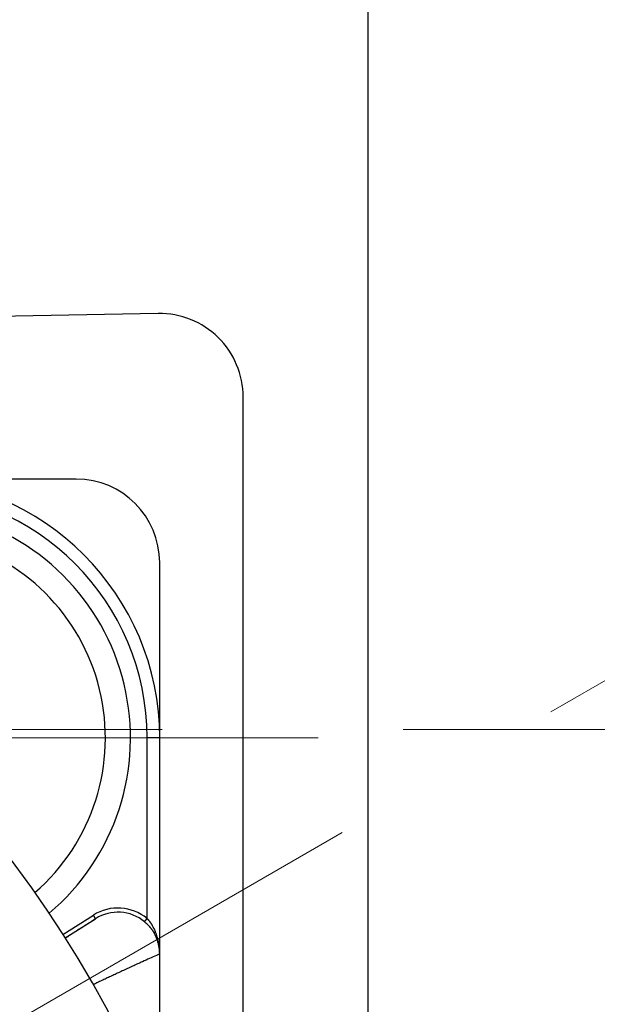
# Model space of a CAD drawing. Header units: millimetres. Extents: x 0 to 1071, y 0 to 742.
# Tile 27 of 130: x 521 to 528, y 218 to 230. Entities that reach past the tile are written whole.
import ezdxf

# ---------------------------------------------------------------- set-up
doc = ezdxf.new("R2010")
doc.units = ezdxf.units.MM
doc.header["$LTSCALE"] = 0.454724
doc.linetypes.add('CENTER', pattern=[50.8, 31.75, -6.35, 6.35, -6.35])
doc.layers.add('NoLayerName_001', color=7, linetype='Continuous')

# ---------------------------------------------------------------- blocks, each defined once
blk = doc.blocks.new('DIM_0002')
at = {"color": 3, "linetype": 'Continuous', "lineweight": 13}
blk.add_arc((59.306, 51.361), 59.306, 300, 210, dxfattribs=at)

msp = doc.modelspace()

# ---------------------------------------------------------------- linework, layer by layer
at = {"layer": 'NoLayerName_001', "color": 7, "linetype": 'Continuous', "lineweight": 25}
for p, q in [((525.461134, 175.647446), (525.461134, 267.147446)), ((522.943279, 226.37927), (496.943279, 225.914984)), ((523.961134, 197.415462), (523.961134, 225.379429))]:
    msp.add_line(p, q, dxfattribs=at)
at = {"layer": 'NoLayerName_001', "color": 60, "linetype": 'Continuous', "lineweight": 25}
for p, q in [((521.961134, 224.397446), (515.207286, 224.397446)), ((522.961134, 216.716985), (522.961134, 223.397446)), ((522.961134, 221.296941), (522.811134, 221.296941)), ((522.811134, 219.134595), (522.811134, 221.296941)), ((521.802147, 218.945331), (522.166069, 219.175499)), ((522.192795, 219.133242), (522.166069, 219.175499)), ((521.828932, 218.903111), (522.192795, 219.133242)), ((522.779275, 219.096103), (522.811134, 219.134595))]:
    msp.add_line(p, q, dxfattribs=at)
at = {"layer": 'NoLayerName_001', "color": 4, "linetype": 'CENTER', "lineweight": 13}
for p, q in [((492.640626, 201.397446), (531.41528, 223.784003)), ((492.640626, 201.397446), (527.92608, 221.769512)), ((540.315556, 221.397446), (447.461134, 221.397446)), ((514.860629, 221.296941), (524.860629, 221.296941))]:
    msp.add_line(p, q, dxfattribs=at)
at = {"layer": 'NoLayerName_001', "color": 7, "linetype": 'Continuous', "lineweight": 25}
msp.add_arc((522.961134, 225.379429), 1, 360, 91.0230302, dxfattribs=at)
at = {"layer": 'NoLayerName_001', "color": 60, "linetype": 'Continuous', "lineweight": 25}
for centre, radius, start, end in [((510.011134, 211.397446), 14, 270, 90), ((519.860629, 221.296941), 3.100505, 0, 90), ((521.961134, 223.397446), 1, 0, 90), ((519.860629, 221.296941), 2.950505, 0, 90), ((522.460431, 218.710514), 0.55032, 50.4102216, 122.3362509), ((522.460474, 218.710583), 0.500271, 50.4113492, 122.3470565), ((522.442152, 218.688646), 0.528842, 45.4034987, 50.3961797), ((522.451021, 218.697686), 0.516177, 41.8836167, 45.3999466), ((522.386792, 218.760855), 0.566046, 22.6038826, 30.5551592), ((522.489169, 218.726475), 0.468282, 29.0926885, 30.9073802), ((522.460652, 218.711486), 0.500498, 21.759527, 29.0049418), ((522.463117, 218.711943), 0.498122, 22.0563949, 29.0965281), ((522.315655, 218.731072), 0.643166, 16.8698854, 22.6175549), ((522.464591, 218.712509), 0.496543, 0.0076595, 22.0596706), ((522.461477, 218.711689), 0.499656, 359.995094, 21.7730296), ((522.280686, 218.720367), 0.679736, 11.7911734, 16.8780017), ((522.246222, 218.713326), 0.714912, 359.9398664, 11.7791251)]:
    msp.add_arc(centre, radius, start, end, dxfattribs=at)
at = {"layer": 'NoLayerName_001', "color": 4, "linetype": 'Continuous', "lineweight": 25}
for radius, start, end in [(2.75, 310.2341762, 140.0559433), (2.45, 310.9420523, 139.3480671)]:
    msp.add_arc((519.860629, 221.296941), radius, start, end, dxfattribs=at)
at = {"layer": 'NoLayerName_001', "color": 60, "linetype": 'Continuous', "lineweight": 25}
for points, knots in [([(522.192795, 219.133242), (522.189873, 219.131174), (522.178242, 219.12282), (522.163137, 219.113205), (522.148217, 219.103323), (522.133232, 219.093537), (522.10621, 219.075997), (522.064158, 219.048743), (521.988947, 219.000258), (521.91063, 218.949984), (521.850347, 218.911374), (521.832264, 218.899788)], [0, 0, 0, 0, 0.0107366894, 0.0429544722, 0.0536910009, 0.0644289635, 0.0966455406, 0.1503356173, 0.2147643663, 0.3650993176, 0.4295281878, 0.4295281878, 0.4295281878, 0.4295281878]), ([(522.811134, 219.134595), (522.812321, 219.13327), (522.814707, 219.13063), (522.818223, 219.126613), (522.821703, 219.122565), (522.825138, 219.118478), (522.828531, 219.114355), (522.831882, 219.110196), (522.835191, 219.106002), (522.838457, 219.101773), (522.841679, 219.097511), (522.844859, 219.093216), (522.847996, 219.088889), (522.851089, 219.08453), (522.854139, 219.080141), (522.857144, 219.075722), (522.860106, 219.071273), (522.863023, 219.066796), (522.865895, 219.062292), (522.868722, 219.05776), (522.871509, 219.053205), (522.873324, 219.050142), (522.874237, 219.048614)], [0, 0, 0, 0, 0.0053377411, 0.0106755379, 0.0160136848, 0.0213524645, 0.0266921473, 0.032032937, 0.0373747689, 0.0427174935, 0.0480609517, 0.0534049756, 0.0587493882, 0.0640940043, 0.0694386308, 0.0747830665, 0.0801271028, 0.0854705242, 0.0908131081, 0.0961546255, 0.101494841, 0.1068335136, 0.1068335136, 0.1068335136, 0.1068335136]), ([(522.835316, 219.042296), (522.836353, 219.041129), (522.838435, 219.038801), (522.84151, 219.035267), (522.844557, 219.031708), (522.84757, 219.028119), (522.85055, 219.024503), (522.853497, 219.020857), (522.856409, 219.017183), (522.859287, 219.013481), (522.86213, 219.009752), (522.864938, 219.005995), (522.86771, 219.002211), (522.870446, 218.998401), (522.873144, 218.994565), (522.875805, 218.990703), (522.878429, 218.986815), (522.881014, 218.982903), (522.88356, 218.978967), (522.886066, 218.975005), (522.888537, 218.971023), (522.890145, 218.968344), (522.890954, 218.967008)], [0, 0, 0, 0, 0.0046846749, 0.00936932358, 0.0140542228, 0.01873965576, 0.02342591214, 0.02811323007, 0.03280152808, 0.03749061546, 0.0421803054, 0.04687041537, 0.05156076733, 0.05625118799, 0.06094150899, 0.06563156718, 0.07032120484, 0.0750102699, 0.07969861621, 0.08438610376, 0.08907259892, 0.09375797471, 0.09375797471, 0.09375797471, 0.09375797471]), ([(522.898378, 218.95417), (522.898228, 218.954506), (522.897889, 218.955161), (522.89761, 218.956239), (522.897454, 218.957345), (522.897433, 218.958481), (522.897524, 218.959633), (522.897717, 218.96079), (522.897996, 218.96194), (522.898349, 218.963074), (522.898763, 218.964178), (522.899225, 218.965245), (522.899728, 218.966272), (522.900267, 218.96726), (522.900839, 218.968214), (522.901441, 218.969141), (522.90207, 218.970045), (522.902723, 218.970932), (522.903396, 218.971807), (522.904087, 218.972672), (522.904795, 218.973528), (522.90552, 218.974373), (522.906261, 218.975208), (522.907015, 218.97603), (522.907784, 218.97684), (522.908563, 218.977638), (522.909094, 218.978158), (522.909358, 218.978419)], [0, 0, 0, 0, 0.00110351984, 0.00220482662, 0.00331826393, 0.00445141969, 0.00560613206, 0.00677966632, 0.00796579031, 0.00915564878, 0.01033843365, 0.01150221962, 0.01264311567, 0.01376646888, 0.01487754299, 0.01598101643, 0.01708100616, 0.01818111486, 0.01928443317, 0.02039206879, 0.0215032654, 0.02261715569, 0.02373285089, 0.02484944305, 0.02596600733, 0.027081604, 0.02819528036, 0.02819528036, 0.02819528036, 0.02819528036]), ([(522.961126, 218.711664), (522.958657, 218.710392), (522.953756, 218.70775), (522.946131, 218.704345), (522.93602, 218.699674), (522.872576, 218.671042), (522.791315, 218.634522), (522.695014, 218.590713), (522.634236, 218.562948), (522.57351, 218.53507), (522.512836, 218.507079), (522.454742, 218.480143), (522.399221, 218.454276), (522.346268, 218.429489), (522.293361, 218.404605), (522.24302, 218.380806), (522.200265, 218.360505), (522.175139, 218.348512), (522.165086, 218.343719)], [0, 0, 0, 0, 0.0083330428, 0.0166929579, 0.0250428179, 0.0417484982, 0.2255014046, 0.2923206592, 0.3591399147, 0.4259591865, 0.4927784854, 0.55959779, 0.6180646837, 0.6765315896, 0.734998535, 0.7934654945, 0.8435799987, 0.8769896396, 0.8769896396, 0.8769896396, 0.8769896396])]:
    msp.add_open_spline(points, degree=3, knots=knots, dxfattribs=at)

# ---------------------------------------------------------------- block references
at = {"layer": 'NoLayerName_001', "color": 3, "linetype": 'Continuous', "lineweight": 13}
msp.add_blockref('DIM_0002', (450.65509, 160.036926), dxfattribs=at)

doc.saveas('drawing.dxf')
